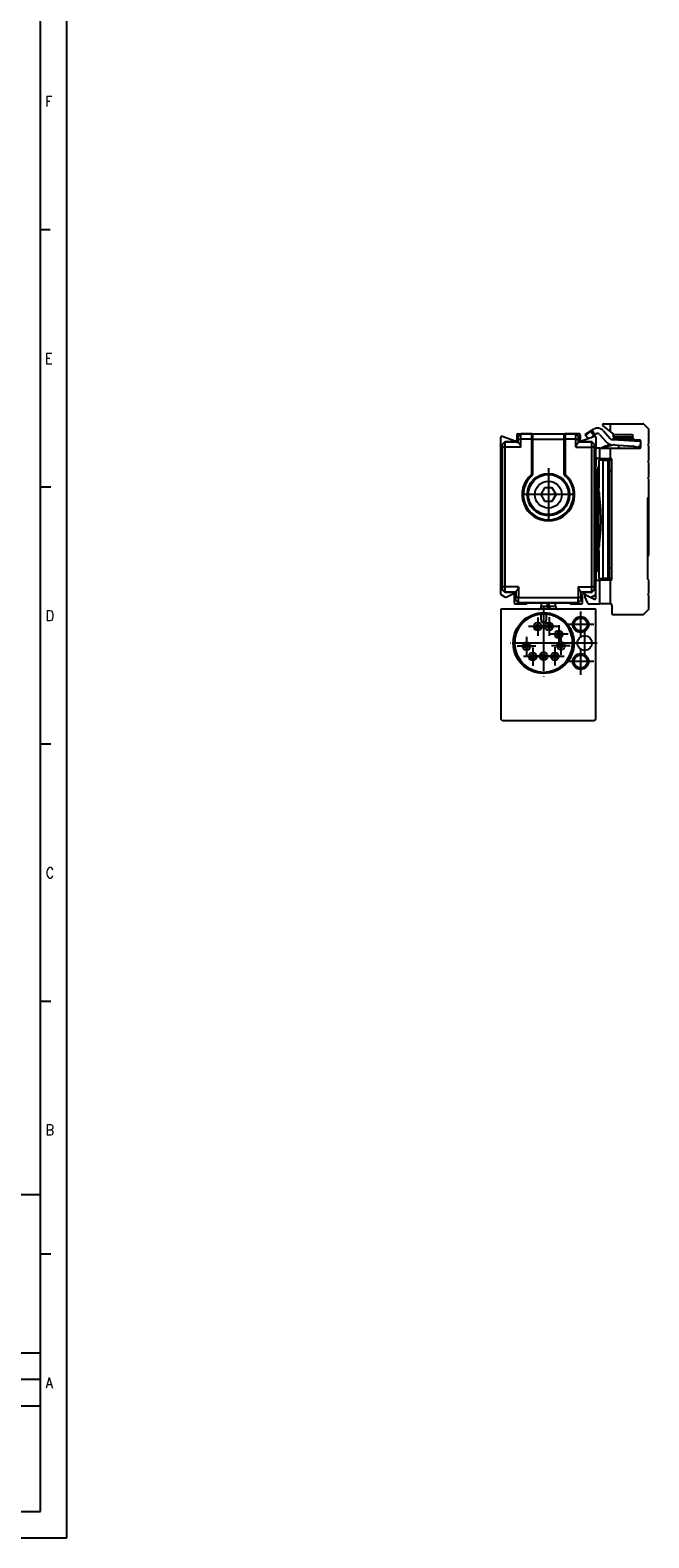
# Model space of a CAD drawing. Header units: millimetres. Extents: x -418 to 2050, y -784 to 1107.
# Tile 22 of 61: x 415 to 532, y -151 to 135. Entities that reach past the tile are written whole.
import ezdxf

# ---------------------------------------------------------------- set-up
doc = ezdxf.new("R2010")
doc.units = ezdxf.units.MM
doc.linetypes.add('DOT_CENTER', pattern=[14, 12, -1, 0, -1])
doc.layers.add('1', color=7, linetype='Continuous')
doc.styles.add('CONVERTER_12', font='txt.shx', dxfattribs={"width": 0.9})

# ---------------------------------------------------------------- blocks, each defined once
blk = doc.blocks.new('REGLA_SV2-1340__47', base_point=(504.1, 26.25))
at = {"color": 7, "linetype": 'Continuous'}
for p, q in [((504.1, 28.15), (504.1, 57.76)), ((506.83, 57.05), (504.37, 57.95)), ((507.1, 58.25), (507.1, 57.24)), ((507.3, 58.45), (507.85, 58.45)), ((507.35, 56.95), (507.35, 57.95)), ((507.85, 58.45), (509.92, 58.45)), ((509.92, 58.45), (516.28, 58.45)), ((510.1, 57.45), (510.1, 50.73)), ((516.1, 50.73), (516.1, 57.45)), ((516.28, 58.45), (518.35, 58.45)), ((518.9, 58.45), (518.35, 58.45)), ((518.85, 56.95), (518.85, 57.95)), ((519.1, 58.25), (519.1, 57.24)), ((521.83, 57.95), (519.37, 57.05)), ((522.1, 57.76), (522.1, 55.55)), ((504.35, 28.95), (504.35, 56.45)), ((504.85, 56.95), (507.35, 56.95)), ((507.35, 56.95), (507.39, 56.91)), ((518.85, 56.95), (518.81, 56.92)), ((521.35, 56.95), (518.85, 56.95)), ((521.85, 28.95), (521.85, 56.45)), ((522.1, 53.95), (522.1, 55.55)), ((522.1, 53.95), (522.1, 52.25)), ((522.1, 51.85), (522.1, 30.55)), ((512.38, 48.2), (511.66, 46.95)), ((511.66, 46.95), (512.38, 45.7)), ((513.82, 48.2), (512.38, 48.2)), ((512.38, 45.7), (513.82, 45.7)), ((514.54, 46.95), (513.82, 48.2)), ((513.82, 45.7), (514.54, 46.95)), ((522.1, 28.15), (522.1, 30.55)), ((504.2, 27.98), (504.92, 27.56)), ((504.85, 28.45), (506.9, 28.45)), ((505.1, 27.55), (506.36, 28.14)), ((506.64, 27.96), (506.64, 26.45)), ((506.84, 26.25), (508.87, 26.25)), ((506.9, 28.45), (506.94, 28.49)), ((506.9, 26.95), (506.9, 28.45)), ((509.07, 26.45), (507.4, 26.45)), ((511.75, 26.45), (509.07, 26.45)), ((514.45, 26.45), (511.75, 26.45)), ((517.13, 26.45), (514.45, 26.45)), ((518.8, 26.45), (517.13, 26.45)), ((517.33, 26.25), (519.36, 26.25)), ((519.3, 28.45), (519.26, 28.49)), ((521.35, 28.45), (519.3, 28.45)), ((519.3, 26.95), (519.3, 28.45)), ((519.56, 26.45), (519.56, 27.96)), ((519.84, 28.14), (520.25, 27.94)), ((520.25, 27.94), (521.1, 27.55)), ((521.28, 27.56), (522, 27.98))]:
    blk.add_line(p, q, dxfattribs=at)
at = {"color": 3, "linetype": 'Continuous'}
for p, q in [((507.89, 58.42), (507.39, 57.92)), ((507.39, 57.42), (507.9, 57.42)), ((509.89, 58.42), (507.89, 58.42)), ((509.88, 57.42), (507.9, 57.42)), ((509.88, 57.42), (509.88, 50.74)), ((509.89, 58.42), (509.92, 58.45)), ((510.08, 57.42), (510.08, 50.74)), ((510.09, 58.22), (510.11, 58.23)), ((510.1, 57.45), (516.1, 57.45)), ((516.09, 58.23), (516.11, 58.22)), ((516.12, 50.74), (516.12, 57.42)), ((516.28, 58.45), (516.31, 58.42)), ((518.31, 58.42), (516.31, 58.42)), ((516.32, 50.74), (516.32, 57.42)), ((518.3, 57.42), (516.32, 57.42)), ((518.3, 57.42), (518.81, 57.42)), ((518.81, 57.92), (518.31, 58.42)), ((504.89, 56.92), (504.39, 56.42)), ((504.9, 55.92), (504.39, 55.92)), ((507.39, 56.91), (504.89, 56.92)), ((507.9, 55.92), (504.9, 55.92)), ((518.3, 55.92), (521.3, 55.92)), ((518.81, 56.92), (521.31, 56.92)), ((521.81, 55.92), (521.3, 55.92)), ((521.81, 56.42), (521.31, 56.92)), ((510.03, 50.67), (509.97, 50.63)), ((510.01, 50.59), (510.06, 50.66)), ((510.03, 50.67), (510.02, 50.74)), ((510.06, 50.66), (510.08, 50.74)), ((516.12, 50.74), (516.14, 50.66)), ((516.14, 50.66), (516.19, 50.59)), ((516.17, 50.67), (516.18, 50.74)), ((516.17, 50.67), (516.23, 50.63)), ((504.9, 29.49), (504.39, 29.49)), ((504.89, 28.49), (504.39, 28.99)), ((507.45, 29.49), (504.9, 29.49)), ((518.75, 29.49), (521.3, 29.49)), ((521.81, 29.49), (521.3, 29.49)), ((521.31, 28.49), (521.81, 28.99)), ((506.94, 28.49), (504.89, 28.49)), ((507.45, 27.49), (506.94, 27.49)), ((506.94, 26.99), (507.44, 26.49)), ((507.44, 26.49), (518.76, 26.49)), ((507.45, 27.49), (518.75, 27.49)), ((519.26, 27.49), (518.75, 27.49)), ((518.76, 26.49), (519.26, 26.99)), ((519.26, 28.49), (521.31, 28.49))]:
    blk.add_line(p, q, dxfattribs=at)
at = {"color": 7, "linetype": 'Continuous'}
for radius in [4, 3.8, 2.55]:
    blk.add_circle((513.1, 46.95), radius, dxfattribs=at)
for centre, radius, start, end in [((504.3, 57.76), 0.2, 70, 180), ((506.9, 57.24), 0.2, 250, 360), ((507.3, 58.25), 0.2, 90, 180), ((509.9, 58.24), 0.202, 357.5161, 86.5244), ((516.3, 58.24), 0.202, 93.4756, 182.4839), ((518.9, 58.25), 0.2, 360, 90), ((519.3, 57.24), 0.2, 180, 290), ((521.9, 57.76), 0.2, 360, 110), ((506.9, 55.91), 0.998, 0.2188, 60.6459), ((519.3, 55.91), 0.998, 119.3541, 179.7812), ((522.1, 52.05), 0.2, 90, 270), ((513.1, 46.95), 4.77, 130.4063, 49.5937), ((513.1, 46.95), 4.75, 130.2754, 49.7246), ((509.9, 50.73), 0.2, 310.3092, 359.9662), ((516.3, 50.73), 0.203, 180.4324, 229.2922), ((506.45, 29.49), 0.998, 299.3541, 359.7812), ((519.75, 29.49), 0.998, 180.2188, 240.6459), ((504.3, 28.15), 0.2, 180, 240), ((505.02, 27.74), 0.2, 240, 295), ((506.44, 27.96), 0.2, 0, 115), ((506.84, 26.45), 0.2, 180, 270), ((508.87, 26.45), 0.2, 270, 360), ((517.33, 26.45), 0.2, 180, 270), ((519.36, 26.45), 0.2, 270, 0), ((519.76, 27.96), 0.2, 65, 180), ((521.18, 27.74), 0.2, 245, 300), ((521.9, 28.15), 0.2, 300, 360)]:
    blk.add_arc(centre, radius, start, end, dxfattribs=at)
at = {"color": 3, "linetype": 'Continuous'}
for centre, radius, start, end in [((509.89, 58.22), 0.2, 0.0175, 89.9825), ((516.31, 58.22), 0.2, 90.0175, 179.9825), ((513.1, 46.95), 4.97, 130.4063, 49.5937)]:
    blk.add_arc(centre, radius, start, end, dxfattribs=at)
at = {"color": 7, "linetype": 'Continuous'}
for points in [[(507.85, 58.45), (507.81, 58.41), (507.73, 58.33), (507.6, 58.2), (507.48, 58.08), (507.39, 57.99), (507.35, 57.95)], [(507.9, 55.92), (507.9, 56.04), (507.9, 56.29), (507.9, 56.67), (507.9, 57.04), (507.9, 57.29), (507.9, 57.42)], [(518.3, 55.92), (518.3, 56.04), (518.3, 56.29), (518.3, 56.67), (518.3, 57.04), (518.3, 57.29), (518.3, 57.42)], [(518.35, 58.45), (518.39, 58.41), (518.47, 58.33), (518.6, 58.2), (518.72, 58.08), (518.81, 57.99), (518.85, 57.95)], [(504.85, 56.95), (504.81, 56.91), (504.73, 56.83), (504.6, 56.7), (504.48, 56.58), (504.39, 56.49), (504.35, 56.45)], [(504.9, 29.49), (504.9, 31.69), (504.9, 36.1), (504.9, 42.7), (504.9, 49.31), (504.9, 53.71), (504.9, 55.92)], [(521.3, 29.49), (521.3, 31.69), (521.3, 36.1), (521.3, 42.7), (521.3, 49.31), (521.3, 53.71), (521.3, 55.92)], [(521.85, 56.45), (521.81, 56.49), (521.72, 56.58), (521.6, 56.7), (521.47, 56.83), (521.39, 56.91), (521.35, 56.95)], [(504.35, 28.95), (504.39, 28.91), (504.48, 28.83), (504.6, 28.7), (504.73, 28.58), (504.81, 28.49), (504.85, 28.45)], [(507.45, 29.49), (507.45, 29.32), (507.45, 28.99), (507.45, 28.49), (507.45, 27.99), (507.45, 27.65), (507.45, 27.49)], [(518.75, 29.49), (518.75, 29.32), (518.75, 28.99), (518.75, 28.49), (518.75, 27.99), (518.75, 27.65), (518.75, 27.49)], [(521.35, 28.45), (521.39, 28.49), (521.47, 28.58), (521.6, 28.7), (521.72, 28.83), (521.81, 28.91), (521.85, 28.95)], [(506.9, 26.95), (506.94, 26.91), (507.02, 26.83), (507.15, 26.7), (507.27, 26.58), (507.36, 26.49), (507.4, 26.45)], [(519.3, 26.95), (519.26, 26.91), (519.18, 26.83), (519.05, 26.7), (518.93, 26.58), (518.84, 26.49), (518.8, 26.45)]]:
    blk.add_open_spline(points, degree=3, dxfattribs=at)
for points, knots in [([(507.35, 57.95), (507.35, 57.95), (507.36, 57.94), (507.37, 57.93), (507.38, 57.93), (507.38, 57.92), (507.39, 57.92)], [0, 0, 0, 0, 0.00925697, 0.02468526, 0.04034847, 0.04973271, 0.04973271, 0.04973271, 0.04973271]), ([(507.39, 57.42), (507.39, 57.48), (507.39, 57.6), (507.39, 57.74), (507.39, 57.84), (507.39, 57.9), (507.39, 57.92)], [0, 0, 0, 0, 0.1875059, 0.3486005, 0.4340972, 0.4999579, 0.4999579, 0.4999579, 0.4999579]), ([(507.39, 56.91), (507.39, 57), (507.39, 57.17), (507.39, 57.33), (507.39, 57.42)], [0, 0, 0, 0, 0.2527124, 0.5031605, 0.5031605, 0.5031605, 0.5031605]), ([(507.85, 58.45), (507.85, 58.45), (507.86, 58.44), (507.87, 58.43), (507.88, 58.43), (507.88, 58.42), (507.89, 58.42)], [0, 0, 0, 0, 0.00925697, 0.02468526, 0.04037778, 0.04979131, 0.04979131, 0.04979131, 0.04979131]), ([(507.9, 57.42), (507.9, 57.46), (507.9, 57.56), (507.9, 57.73), (507.9, 57.91), (507.9, 58.11), (507.89, 58.26), (507.89, 58.35), (507.89, 58.4), (507.89, 58.41), (507.89, 58.42)], [0, 0, 0, 0, 0.140114, 0.277951, 0.507517, 0.705284, 0.858762, 0.958853, 0.989249, 1.000271, 1.000271, 1.000271, 1.000271]), ([(510.11, 58.23), (510.1, 58.12), (510.1, 57.86), (510.1, 57.59), (510.1, 57.45)], [0, 0, 0, 0, 0.3500706, 0.7895078, 0.7895078, 0.7895078, 0.7895078]), ([(516.1, 57.45), (516.1, 57.59), (516.1, 57.86), (516.1, 58.12), (516.09, 58.23)], [0, 0, 0, 0, 0.4394373, 0.7895078, 0.7895078, 0.7895078, 0.7895078]), ([(518.3, 57.42), (518.3, 57.46), (518.3, 57.56), (518.3, 57.73), (518.3, 57.91), (518.3, 58.11), (518.31, 58.26), (518.31, 58.35), (518.31, 58.4), (518.31, 58.41), (518.31, 58.42)], [0, 0, 0, 0, 0.140114, 0.277951, 0.507517, 0.705284, 0.858762, 0.958853, 0.989249, 1.000271, 1.000271, 1.000271, 1.000271]), ([(518.35, 58.45), (518.35, 58.45), (518.34, 58.44), (518.33, 58.43), (518.32, 58.43), (518.32, 58.42), (518.31, 58.42)], [0, 0, 0, 0, 0.00925697, 0.02468526, 0.04037778, 0.04979131, 0.04979131, 0.04979131, 0.04979131]), ([(518.85, 57.95), (518.85, 57.95), (518.84, 57.94), (518.83, 57.93), (518.82, 57.93), (518.82, 57.92), (518.81, 57.92)], [0, 0, 0, 0, 0.00925697, 0.02468526, 0.04034847, 0.04973271, 0.04973271, 0.04973271, 0.04973271]), ([(518.81, 57.42), (518.81, 57.48), (518.81, 57.6), (518.81, 57.74), (518.81, 57.84), (518.81, 57.9), (518.81, 57.92)], [0, 0, 0, 0, 0.1875059, 0.3486005, 0.4340972, 0.4999579, 0.4999579, 0.4999579, 0.4999579]), ([(518.81, 56.92), (518.81, 57), (518.81, 57.17), (518.81, 57.33), (518.81, 57.42)], [0, 0, 0, 0, 0.2501851, 0.5002643, 0.5002643, 0.5002643, 0.5002643]), ([(504.35, 56.45), (504.35, 56.45), (504.36, 56.44), (504.37, 56.43), (504.38, 56.43), (504.38, 56.42), (504.39, 56.42)], [0, 0, 0, 0, 0.00925697, 0.02468526, 0.04034847, 0.04973271, 0.04973271, 0.04973271, 0.04973271]), ([(504.39, 55.92), (504.39, 55.98), (504.39, 56.1), (504.39, 56.24), (504.39, 56.34), (504.39, 56.4), (504.39, 56.42)], [0, 0, 0, 0, 0.1875292, 0.3485991, 0.4340958, 0.4999565, 0.4999565, 0.4999565, 0.4999565]), ([(504.39, 29.49), (504.39, 31.69), (504.39, 36.1), (504.39, 42.7), (504.39, 49.31), (504.39, 53.71), (504.39, 55.92)], [0, 0, 0, 0, 6.607471, 13.21494, 19.822409, 26.42988, 26.42988, 26.42988, 26.42988]), ([(504.85, 56.95), (504.85, 56.95), (504.86, 56.94), (504.87, 56.93), (504.88, 56.93), (504.88, 56.92), (504.89, 56.92)], [0, 0, 0, 0, 0.00925697, 0.02468526, 0.04037778, 0.04979131, 0.04979131, 0.04979131, 0.04979131]), ([(504.9, 55.92), (504.9, 55.96), (504.9, 56.06), (504.9, 56.23), (504.9, 56.41), (504.9, 56.61), (504.89, 56.76), (504.89, 56.85), (504.89, 56.9), (504.89, 56.91), (504.89, 56.92)], [0, 0, 0, 0, 0.140114, 0.277951, 0.507517, 0.705284, 0.858762, 0.958853, 0.989249, 1.000271, 1.000271, 1.000271, 1.000271]), ([(507.39, 56.78), (507.39, 56.81), (507.39, 56.85), (507.39, 56.9), (507.39, 56.91)], [0, 0, 0, 0, 0.075192, 0.1310231, 0.1310231, 0.1310231, 0.1310231]), ([(518.81, 56.78), (518.81, 56.81), (518.81, 56.85), (518.81, 56.9), (518.81, 56.92)], [0, 0, 0, 0, 0.0669414, 0.1342792, 0.1342792, 0.1342792, 0.1342792]), ([(521.3, 55.92), (521.3, 55.96), (521.3, 56.06), (521.3, 56.23), (521.3, 56.41), (521.3, 56.61), (521.31, 56.76), (521.31, 56.85), (521.31, 56.9), (521.31, 56.91), (521.31, 56.92)], [0, 0, 0, 0, 0.140114, 0.277951, 0.507517, 0.705284, 0.858762, 0.958853, 0.989249, 1.000271, 1.000271, 1.000271, 1.000271]), ([(521.31, 56.92), (521.32, 56.92), (521.32, 56.93), (521.33, 56.93), (521.34, 56.94), (521.35, 56.95), (521.35, 56.95)], [0, 0, 0, 0, 0.00941354, 0.02510606, 0.04053434, 0.04979131, 0.04979131, 0.04979131, 0.04979131]), ([(521.81, 56.42), (521.82, 56.42), (521.82, 56.43), (521.83, 56.43), (521.84, 56.44), (521.85, 56.45), (521.85, 56.45)], [0, 0, 0, 0, 0.00938424, 0.02504745, 0.04047574, 0.04973271, 0.04973271, 0.04973271, 0.04973271]), ([(521.81, 55.92), (521.81, 55.98), (521.81, 56.1), (521.81, 56.24), (521.81, 56.34), (521.81, 56.4), (521.81, 56.42)], [0, 0, 0, 0, 0.1875292, 0.3485991, 0.4340958, 0.4999565, 0.4999565, 0.4999565, 0.4999565]), ([(521.81, 29.49), (521.81, 31.69), (521.81, 36.1), (521.81, 42.7), (521.81, 49.31), (521.81, 53.71), (521.81, 55.92)], [0, 0, 0, 0, 6.607471, 13.21494, 19.822409, 26.42988, 26.42988, 26.42988, 26.42988]), ([(504.35, 28.95), (504.35, 28.95), (504.36, 28.96), (504.37, 28.97), (504.38, 28.98), (504.38, 28.99), (504.39, 28.99)], [0, 0, 0, 0, 0.00925697, 0.02468526, 0.04034847, 0.0497327, 0.0497327, 0.0497327, 0.0497327]), ([(504.39, 28.99), (504.39, 29.01), (504.39, 29.06), (504.39, 29.16), (504.39, 29.31), (504.39, 29.43), (504.39, 29.49)], [0, 0, 0, 0, 0.0658608, 0.1513568, 0.3124262, 0.4999565, 0.4999565, 0.4999565, 0.4999565]), ([(504.89, 28.49), (504.89, 28.49), (504.89, 28.5), (504.89, 28.55), (504.89, 28.65), (504.9, 28.8), (504.9, 28.99), (504.9, 29.18), (504.9, 29.35), (504.9, 29.44), (504.9, 29.49)], [0, 0, 0, 0, 0.011021, 0.041418, 0.141509, 0.294986, 0.492754, 0.722319, 0.860157, 1.000271, 1.000271, 1.000271, 1.000271]), ([(506.94, 28.49), (506.94, 28.51), (506.94, 28.55), (506.94, 28.6), (506.94, 28.62)], [0, 0, 0, 0, 0.0582369, 0.1342107, 0.1342107, 0.1342107, 0.1342107]), ([(519.26, 28.49), (519.26, 28.49), (519.26, 28.5), (519.26, 28.53), (519.26, 28.57), (519.26, 28.6), (519.26, 28.62)], [0, 0, 0, 0, 0.0045613, 0.0364905, 0.0779911, 0.134215, 0.134215, 0.134215, 0.134215]), ([(521.31, 28.49), (521.31, 28.49), (521.31, 28.5), (521.31, 28.55), (521.31, 28.65), (521.3, 28.8), (521.3, 28.99), (521.3, 29.18), (521.3, 29.35), (521.3, 29.44), (521.3, 29.49)], [0, 0, 0, 0, 0.011021, 0.041418, 0.141509, 0.294986, 0.492754, 0.722319, 0.860157, 1.000271, 1.000271, 1.000271, 1.000271]), ([(521.81, 28.99), (521.81, 29.01), (521.81, 29.06), (521.81, 29.16), (521.81, 29.31), (521.81, 29.43), (521.81, 29.49)], [0, 0, 0, 0, 0.0658608, 0.1513568, 0.3124262, 0.4999565, 0.4999565, 0.4999565, 0.4999565]), ([(521.81, 28.99), (521.82, 28.99), (521.82, 28.98), (521.83, 28.97), (521.84, 28.96), (521.85, 28.95), (521.85, 28.95)], [0, 0, 0, 0, 0.00938423, 0.02504745, 0.04047573, 0.0497327, 0.0497327, 0.0497327, 0.0497327]), ([(504.85, 28.45), (504.85, 28.45), (504.86, 28.46), (504.87, 28.47), (504.88, 28.48), (504.88, 28.49), (504.89, 28.49)], [0, 0, 0, 0, 0.00925697, 0.02468526, 0.04037778, 0.04979131, 0.04979131, 0.04979131, 0.04979131]), ([(506.9, 26.95), (506.9, 26.95), (506.91, 26.96), (506.92, 26.97), (506.93, 26.98), (506.93, 26.99), (506.94, 26.99)], [0, 0, 0, 0, 0.00925697, 0.02468526, 0.04034851, 0.04973277, 0.04973277, 0.04973277, 0.04973277]), ([(506.94, 28.49), (506.94, 28.32), (506.94, 27.99), (506.94, 27.65), (506.94, 27.49)], [0, 0, 0, 0, 0.500143, 1.000159, 1.000159, 1.000159, 1.000159]), ([(506.94, 26.99), (506.94, 27.01), (506.94, 27.06), (506.94, 27.16), (506.94, 27.31), (506.94, 27.43), (506.94, 27.49)], [0, 0, 0, 0, 0.0658582, 0.1513568, 0.312444, 0.4999575, 0.4999575, 0.4999575, 0.4999575]), ([(507.4, 26.45), (507.4, 26.45), (507.41, 26.46), (507.42, 26.47), (507.43, 26.48), (507.43, 26.49), (507.44, 26.49)], [0, 0, 0, 0, 0.00925697, 0.02468526, 0.04037778, 0.04979131, 0.04979131, 0.04979131, 0.04979131]), ([(507.44, 26.49), (507.44, 26.49), (507.44, 26.5), (507.44, 26.55), (507.44, 26.65), (507.45, 26.8), (507.45, 26.99), (507.45, 27.18), (507.45, 27.35), (507.45, 27.44), (507.45, 27.49)], [0, 0, 0, 0, 0.011021, 0.041418, 0.141509, 0.294986, 0.492754, 0.722319, 0.860157, 1.000271, 1.000271, 1.000271, 1.000271]), ([(518.76, 26.49), (518.76, 26.49), (518.76, 26.5), (518.76, 26.55), (518.76, 26.65), (518.75, 26.8), (518.75, 26.99), (518.75, 27.18), (518.75, 27.35), (518.75, 27.44), (518.75, 27.49)], [0, 0, 0, 0, 0.011021, 0.041418, 0.141509, 0.294986, 0.492754, 0.722319, 0.860157, 1.000271, 1.000271, 1.000271, 1.000271]), ([(518.8, 26.45), (518.8, 26.45), (518.79, 26.46), (518.78, 26.47), (518.77, 26.48), (518.77, 26.49), (518.76, 26.49)], [0, 0, 0, 0, 0.00925697, 0.02468526, 0.04037778, 0.04979131, 0.04979131, 0.04979131, 0.04979131]), ([(519.26, 28.49), (519.26, 28.32), (519.26, 27.99), (519.26, 27.65), (519.26, 27.49)], [0, 0, 0, 0, 0.500188, 1.000209, 1.000209, 1.000209, 1.000209]), ([(519.26, 26.99), (519.26, 27.01), (519.26, 27.06), (519.26, 27.16), (519.26, 27.31), (519.26, 27.43), (519.26, 27.49)], [0, 0, 0, 0, 0.0658582, 0.1513568, 0.3124441, 0.4999575, 0.4999575, 0.4999575, 0.4999575]), ([(519.3, 26.95), (519.3, 26.95), (519.29, 26.96), (519.28, 26.97), (519.27, 26.98), (519.27, 26.99), (519.26, 26.99)], [0, 0, 0, 0, 0.00925697, 0.02468526, 0.04034851, 0.04973277, 0.04973277, 0.04973277, 0.04973277]), ([(521.31, 28.49), (521.32, 28.49), (521.32, 28.48), (521.33, 28.47), (521.34, 28.46), (521.35, 28.45), (521.35, 28.45)], [0, 0, 0, 0, 0.00941354, 0.02510606, 0.04053434, 0.04979131, 0.04979131, 0.04979131, 0.04979131])]:
    blk.add_open_spline(points, degree=3, knots=knots, dxfattribs=at)
at = {"color": 3, "linetype": 'Continuous'}
for points, knots in [([(509.89, 58.42), (509.89, 58.42), (509.89, 58.41), (509.89, 58.38), (509.88, 58.33), (509.88, 58.26), (509.88, 58.19), (509.88, 58.1), (509.88, 58), (509.88, 57.89), (509.88, 57.76), (509.88, 57.61), (509.88, 57.48), (509.88, 57.42)], [0, 0, 0, 0, 0.00545, 0.028932, 0.081261, 0.154712, 0.231629, 0.29891, 0.420621, 0.532348, 0.621963, 0.80742, 1.000122, 1.000122, 1.000122, 1.000122]), ([(509.88, 57.42), (509.89, 57.42), (509.91, 57.42), (509.95, 57.42), (509.98, 57.42), (510.01, 57.42), (510.04, 57.42), (510.06, 57.42), (510.07, 57.42), (510.07, 57.42), (510.08, 57.42)], [0, 0, 0, 0, 0.0360536, 0.0729059, 0.1084002, 0.1401819, 0.1661518, 0.1849376, 0.1924688, 0.2, 0.2, 0.2, 0.2]), ([(510.09, 58.22), (510.09, 58.18), (510.08, 58.1), (510.08, 57.99), (510.08, 57.86), (510.08, 57.72), (510.08, 57.57), (510.08, 57.47), (510.08, 57.42)], [0, 0, 0, 0, 0.1050436, 0.2391449, 0.336964, 0.4975934, 0.6459535, 0.8001213, 0.8001213, 0.8001213, 0.8001213]), ([(516.12, 57.42), (516.12, 57.48), (516.12, 57.58), (516.12, 57.73), (516.12, 57.85), (516.12, 57.98), (516.12, 58.1), (516.11, 58.18), (516.11, 58.22)], [0, 0, 0, 0, 0.1809894, 0.3025279, 0.4400827, 0.5609764, 0.6950777, 0.8001213, 0.8001213, 0.8001213, 0.8001213]), ([(516.32, 57.42), (516.31, 57.42), (516.29, 57.42), (516.25, 57.42), (516.22, 57.42), (516.19, 57.42), (516.16, 57.42), (516.14, 57.42), (516.13, 57.42), (516.13, 57.42), (516.12, 57.42)], [0, 0, 0, 0, 0.0360536, 0.0729059, 0.1084002, 0.1401819, 0.1661518, 0.1849376, 0.1981172, 0.2, 0.2, 0.2, 0.2]), ([(516.32, 57.42), (516.32, 57.47), (516.32, 57.57), (516.32, 57.69), (516.32, 57.79), (516.32, 57.89), (516.32, 58), (516.32, 58.11), (516.31, 58.2), (516.32, 58.27), (516.32, 58.33), (516.31, 58.38), (516.31, 58.41), (516.31, 58.42), (516.31, 58.42)], [0, 0, 0, 0, 0.158339, 0.285895, 0.378159, 0.467773, 0.5795, 0.701212, 0.790254, 0.861761, 0.918959, 0.971288, 0.99477, 1.00022, 1.00022, 1.00022, 1.00022]), ([(510.02, 50.74), (510.01, 50.74), (509.98, 50.74), (509.95, 50.74), (509.91, 50.74), (509.89, 50.74), (509.88, 50.74)], [0, 0, 0, 0, 0.030318, 0.0644522, 0.1015385, 0.1401818, 0.1401818, 0.1401818, 0.1401818]), ([(509.88, 50.74), (509.89, 50.73), (509.91, 50.72), (509.92, 50.68), (509.95, 50.66), (509.96, 50.64), (509.97, 50.63)], [0, 0, 0, 0, 0.0382136, 0.0761932, 0.1103689, 0.1406454, 0.1406454, 0.1406454, 0.1406454]), ([(509.97, 50.63), (509.97, 50.63), (509.98, 50.62), (509.99, 50.6), (510, 50.6), (510, 50.59), (510.01, 50.59)], [0, 0, 0, 0, 0.02345459, 0.03320622, 0.05649166, 0.05981815, 0.05981815, 0.05981815, 0.05981815]), ([(510.01, 50.59), (510.01, 50.59), (510.01, 50.59), (510.02, 50.58), (510.02, 50.58), (510.03, 50.58), (510.03, 50.58)], [0, 0, 0, 0, 0.00556961, 0.01113922, 0.018958, 0.02677679, 0.02677679, 0.02677679, 0.02677679]), ([(510.08, 50.74), (510.07, 50.74), (510.07, 50.74), (510.06, 50.74), (510.04, 50.74), (510.02, 50.74), (510.02, 50.74)], [0, 0, 0, 0, 0.0020264, 0.0162112, 0.03502112, 0.05978769, 0.05978769, 0.05978769, 0.05978769]), ([(510.03, 50.67), (510.03, 50.67), (510.04, 50.66), (510.05, 50.66), (510.06, 50.66)], [0, 0, 0, 0, 0.01017344, 0.03230279, 0.03230279, 0.03230279, 0.03230279]), ([(510.08, 50.74), (510.08, 50.74), (510.08, 50.74), (510.09, 50.74), (510.09, 50.73), (510.1, 50.73), (510.1, 50.73)], [0, 0, 0, 0, 0.0056227, 0.01124541, 0.01911932, 0.02699324, 0.02699324, 0.02699324, 0.02699324]), ([(516.1, 50.73), (516.1, 50.73), (516.11, 50.73), (516.11, 50.73), (516.12, 50.74), (516.12, 50.74), (516.12, 50.74)], [0, 0, 0, 0, 0.00562448, 0.01124896, 0.0210896, 0.0224954, 0.0224954, 0.0224954, 0.0224954]), ([(516.18, 50.74), (516.18, 50.74), (516.16, 50.74), (516.14, 50.74), (516.13, 50.74), (516.12, 50.74), (516.12, 50.74)], [0, 0, 0, 0, 0.02475844, 0.04357649, 0.05762931, 0.06397292, 0.06397292, 0.06397292, 0.06397292]), ([(516.17, 50.67), (516.17, 50.67), (516.16, 50.66), (516.15, 50.66), (516.14, 50.66)], [0, 0, 0, 0, 0.01017344, 0.03230279, 0.03230279, 0.03230279, 0.03230279]), ([(516.17, 50.58), (516.17, 50.58), (516.18, 50.58), (516.18, 50.58), (516.19, 50.58), (516.19, 50.59), (516.19, 50.59)], [0, 0, 0, 0, 0.00558507, 0.01117013, 0.01897346, 0.02677679, 0.02677679, 0.02677679, 0.02677679]), ([(516.32, 50.74), (516.31, 50.74), (516.29, 50.74), (516.25, 50.74), (516.22, 50.74), (516.19, 50.74), (516.18, 50.74)], [0, 0, 0, 0, 0.0386897, 0.0757296, 0.1098927, 0.1401818, 0.1401818, 0.1401818, 0.1401818]), ([(516.19, 50.59), (516.2, 50.59), (516.2, 50.59), (516.21, 50.6), (516.22, 50.62), (516.23, 50.63), (516.23, 50.63)], [0, 0, 0, 0, 0.00203021, 0.01624166, 0.03114148, 0.05981815, 0.05981815, 0.05981815, 0.05981815]), ([(516.23, 50.63), (516.24, 50.64), (516.25, 50.66), (516.28, 50.68), (516.3, 50.71), (516.32, 50.73), (516.32, 50.74)], [0, 0, 0, 0, 0.030174, 0.0644522, 0.1015441, 0.1401818, 0.1401818, 0.1401818, 0.1401818])]:
    blk.add_open_spline(points, degree=3, knots=knots, dxfattribs=at)
at = {"layer": '1', "color": 2, "linetype": 'DOT_CENTER'}
for p, q in [((513.1, 51.95), (513.1, 41.95)), ((518.1, 46.95), (508.1, 46.95))]:
    blk.add_line(p, q, dxfattribs=at)
blk = doc.blocks.new('SOPORTE_SV2__48', base_point=(519.96, 24.25))
at = {"color": 7, "linetype": 'Continuous'}
for p, q in [((523.42, 59.99), (524.85, 58.8)), ((523.55, 60.35), (524.85, 60.35)), ((524.85, 60.35), (531.02, 60.35)), ((524.85, 58.8), (524.85, 60.35)), ((531.16, 60.29), (532.04, 59.41)), ((520.04, 58.31), (520.11, 58.4)), ((520.04, 58.31), (520.17, 58.13)), ((520.11, 58.4), (521.32, 59.13)), ((520.17, 58.13), (521.06, 58.92)), ((520.17, 58.13), (520.49, 57.78)), ((520.49, 57.78), (520.68, 57.57)), ((520.49, 57.78), (520.63, 57.54)), ((520.63, 57.54), (520.68, 57.57)), ((520.68, 57.57), (520.7, 57.54)), ((521.06, 58.92), (521.45, 58.49)), ((521.17, 57.71), (521.72, 58.19)), ((521.32, 59.13), (521.61, 59.3)), ((521.32, 59.13), (521.63, 58.62)), ((521.45, 58.49), (521.72, 58.19)), ((521.63, 58.62), (521.84, 58.28)), ((521.72, 58.19), (521.84, 58.28)), ((521.84, 58.28), (522.13, 58.45)), ((522.76, 58.35), (524.02, 56.91)), ((523.51, 59.01), (524.78, 57.57)), ((524.85, 58.8), (525.45, 58.29)), ((525.12, 57.4), (526.37, 57.31)), ((525.35, 58.38), (525.35, 57.8)), ((526.22, 57.8), (525.35, 57.8)), ((525.35, 57.65), (525.35, 57.45)), ((525.35, 57.65), (526.37, 57.65)), ((525.35, 57.45), (526.37, 57.45)), ((528.9, 58.25), (525.58, 58.25)), ((529.1, 57.8), (526.22, 57.8)), ((529.11, 57.65), (526.37, 57.65)), ((529.2, 57.45), (526.37, 57.45)), ((526.37, 57.45), (526.37, 57.31)), ((526.37, 57.31), (530.32, 57.05)), ((529.1, 57.75), (529.1, 58.05)), ((530.32, 57.25), (529.6, 57.25)), ((530.32, 57.25), (530.32, 57.05)), ((530.4, 57.25), (530.32, 57.25)), ((532.1, 56.55), (532.1, 59.26)), ((522.1, 53.95), (522.1, 55.55)), ((522.85, 55.75), (522.3, 55.75)), ((522.85, 53.75), (522.85, 55.75)), ((522.85, 55.75), (523.11, 55.75)), ((523.75, 56.03), (523.1, 55.76)), ((523.1, 55.76), (523.11, 55.75)), ((523.11, 55.75), (523.59, 55.75)), ((523.59, 55.75), (523.83, 55.85)), ((523.59, 55.75), (524.85, 55.75)), ((523.75, 56.03), (523.8, 55.92)), ((524.03, 56.14), (524.1, 55.95)), ((524.85, 53.75), (524.85, 55.75)), ((524.85, 55.75), (530.4, 55.75)), ((525.65, 56.36), (526.37, 56.31)), ((526.37, 56.31), (529.19, 56.12)), ((526.37, 56.31), (526.37, 55.75)), ((529.3, 56.09), (530.32, 55.77)), ((530.05, 56.07), (530.08, 56.06)), ((530.08, 56.06), (530.32, 56.05)), ((530.08, 56.06), (530.32, 55.98)), ((530.32, 57.05), (530.6, 57.03)), ((530.32, 56.05), (530.53, 56.04)), ((530.32, 56.05), (530.32, 55.98)), ((530.32, 55.98), (530.46, 55.94)), ((530.32, 55.77), (530.4, 55.75)), ((530.32, 55.77), (530.32, 55.75)), ((530.46, 55.94), (530.4, 55.75)), ((530.53, 56.04), (530.6, 57.03)), ((530.6, 57.03), (530.6, 57.05)), ((530.6, 55.95), (530.6, 57.03)), ((531.9, 56.35), (532.1, 56.55)), ((532.1, 56.15), (531.9, 56.35)), ((532.1, 53.4), (532.1, 56.15)), ((522.85, 53.75), (522.3, 53.75)), ((522.4, 52), (522.63, 52.22)), ((522.4, 52), (522.4, 32.5)), ((522.63, 53.45), (522.63, 48.21)), ((523.47, 53.45), (522.63, 53.45)), ((522.85, 53.75), (524.85, 53.75)), ((523.47, 53.45), (524.14, 53.45)), ((524.14, 53.45), (524.74, 53.45)), ((524.63, 51.45), (524.63, 53.05)), ((524.63, 33.05), (524.63, 51.45)), ((524.82, 53.44), (524.74, 53.45)), ((524.96, 53.41), (524.82, 53.44)), ((524.9, 53.75), (524.85, 53.75)), ((525.1, 53.25), (525.1, 53.55)), ((525.1, 51.45), (525.1, 53.25)), ((525.1, 33.05), (525.1, 51.45)), ((531.9, 53.2), (532.1, 53.4)), ((532.1, 53), (531.9, 53.2)), ((532.1, 50.25), (532.1, 53)), ((531.9, 50.05), (532.1, 50.25)), ((532.1, 49.85), (531.9, 50.05)), ((532.1, 46.55), (532.1, 49.85)), ((522.65, 47.51), (522.63, 48.21)), ((522.65, 36.98), (522.65, 47.51)), ((531.9, 46.35), (532.1, 46.55)), ((531.9, 30.95), (531.9, 46.35)), ((532.1, 42.25), (532.1, 46.55)), ((532.1, 35.55), (532.1, 42.25)), ((522.63, 36.29), (522.65, 36.98)), ((522.63, 36.29), (522.63, 31.05)), ((522.4, 32.5), (522.63, 32.27)), ((524.63, 31.45), (524.63, 33.05)), ((525.1, 31.25), (525.1, 33.05)), ((522.1, 28.15), (522.1, 30.55)), ((522.3, 30.75), (522.85, 30.75)), ((522.63, 31.05), (523.47, 31.05)), ((522.85, 26.25), (522.85, 30.75)), ((524.85, 30.75), (522.85, 30.75)), ((524.14, 31.05), (523.47, 31.05)), ((524.74, 31.05), (524.14, 31.05)), ((524.82, 31.05), (524.74, 31.05)), ((524.96, 31.09), (524.82, 31.05)), ((524.85, 26.25), (524.85, 30.75)), ((524.85, 30.75), (524.9, 30.75)), ((525.1, 30.95), (525.1, 31.25)), ((532.1, 30.75), (531.9, 30.95)), ((532.1, 28.25), (532.1, 30.75)), ((520.56, 26.37), (519.98, 27.68)), ((520.25, 27.94), (521.81, 27.18)), ((520.75, 26.25), (522.85, 26.25)), ((522.1, 27.36), (522.1, 28.15)), ((524.85, 26.25), (522.85, 26.25)), ((524.85, 26.25), (524.9, 26.25)), ((525.1, 26.05), (525.1, 24.45)), ((531.9, 28.05), (532.1, 28.25)), ((532.1, 27.85), (531.9, 28.05)), ((532.1, 25.33), (532.1, 27.85)), ((525.3, 24.25), (531.02, 24.25)), ((531.16, 24.31), (532.04, 25.19))]:
    blk.add_line(p, q, dxfattribs=at)
at = {"color": 3, "linetype": 'Continuous'}
for p, q in [((521.06, 58.92), (520.04, 58.31)), ((523.8, 55.92), (523.83, 55.85)), ((523.47, 34.39), (523.47, 53.45)), ((524.4, 31.09), (524.4, 53.41)), ((525.1, 51.45), (524.63, 51.45)), ((523.47, 31.05), (523.47, 34.39)), ((525.1, 33.05), (524.63, 33.05))]:
    blk.add_line(p, q, dxfattribs=at)
at = {"color": 7, "linetype": 'Continuous'}
for centre, radius, start, end in [((523.55, 60.15), 0.2, 90, 230), ((531.02, 60.15), 0.2, 45, 90), ((522.03, 57.96), 1.37, 121.239, 135.2585), ((522.39, 58.02), 1.5, 41.2, 121.2), ((522.39, 58.02), 0.5, 41.2, 121.2), ((525.15, 57.9), 0.5, 221.2, 266.2), ((525.58, 58.45), 0.2, 230, 270), ((526.22, 57.65), 0.15, 0, 90), ((528.9, 58.05), 0.2, 0, 90), ((529.6, 57.75), 0.5, 180, 191.537), ((529.6, 57.75), 0.5, 191.537, 216.8699), ((529.6, 57.75), 0.5, 216.8699, 270), ((530.4, 57.05), 0.2, 0, 90), ((531.9, 59.26), 0.2, 0, 45), ((522.3, 55.55), 0.2, 90, 180), ((526.9, 48.46), 8.2, 110.4858, 112.6), ((526.9, 48.46), 8, 110.4858, 112.6), ((525.15, 57.9), 1.5, 221.2, 260.9046), ((526.9, 48.46), 8.2, 104.023, 110.4858), ((526.9, 48.46), 8, 99.0368, 110.4858), ((526.9, 48.46), 8, 72.6, 73.3632), ((530.4, 55.95), 0.2, 270, 0), ((522.3, 53.95), 0.2, 180, 270), ((524.14, 52.63), 0.814, 71.7702, 89.8629), ((524.9, 53.55), 0.2, 0, 90), ((524.84, 53.16), 0.272, 18.1675, 64.0105), ((531.61, 35.91), 0.613, 298.6588, 323.6818), ((522.3, 30.55), 0.2, 90, 180), ((524.14, 31.86), 0.814, 270.1371, 288.2298), ((524.9, 30.95), 0.2, 270, 0), ((524.84, 31.33), 0.272, 295.9895, 341.8325), ((520.16, 27.76), 0.2, 64, 204), ((520.75, 26.45), 0.2, 204, 270), ((521.9, 27.36), 0.2, 244, 0), ((524.9, 26.05), 0.2, 0, 90), ((525.3, 24.45), 0.2, 180, 270), ((531.02, 24.45), 0.2, 270, 315), ((531.9, 25.33), 0.2, 315, 360)]:
    blk.add_arc(centre, radius, start, end, dxfattribs=at)
for points, knots in [([(524.4, 53.41), (524.43, 53.39), (524.5, 53.36), (524.58, 53.28), (524.62, 53.17), (524.63, 53.09), (524.63, 53.05)], [0, 0, 0, 0, 0.1161331, 0.2225764, 0.3328381, 0.4612568, 0.4612568, 0.4612568, 0.4612568]), ([(522.65, 47.51), (522.68, 47.11), (522.74, 46.27), (522.88, 44.99), (522.98, 43.63), (523.02, 42.25), (522.98, 40.86), (522.88, 39.51), (522.74, 38.23), (522.68, 37.38), (522.65, 36.98)], [0, 0, 0, 0, 1.208211, 2.536279, 3.860959, 5.277763, 6.694567, 8.019247, 9.347316, 10.555526, 10.555526, 10.555526, 10.555526]), ([(524.63, 31.45), (524.63, 31.4), (524.62, 31.32), (524.58, 31.21), (524.5, 31.13), (524.43, 31.1), (524.4, 31.09)], [0, 0, 0, 0, 0.1284187, 0.2386804, 0.3451237, 0.4612568, 0.4612568, 0.4612568, 0.4612568])]:
    blk.add_open_spline(points, degree=3, knots=knots, dxfattribs=at)
blk = doc.blocks.new('CABEZA_RANURADA_REGLA_SV2__49', base_point=(504.1, 4.15))
at = {"color": 7, "linetype": 'Continuous'}
for p, q in [((511.75, 26.45), (511.75, 25.84)), ((511.75, 25.75), (511.75, 25.84)), ((514.45, 25.84), (514.45, 26.45)), ((514.45, 25.84), (514.45, 25.75)), ((504.1, 25.25), (504.1, 4.45)), ((511.25, 25.25), (504.1, 25.25)), ((512.47, 25.25), (511.25, 25.25)), ((511.7, 23.25), (511.7, 24.32)), ((513.73, 25.25), (512.47, 25.25)), ((512.7, 24.32), (512.7, 23.25)), ((514.95, 25.25), (513.73, 25.25)), ((522.1, 25.25), (514.95, 25.25)), ((522.1, 4.45), (522.1, 25.25)), ((504.4, 4.15), (504.1, 4.45)), ((521.8, 4.15), (504.4, 4.15)), ((522.1, 4.45), (521.8, 4.15))]:
    blk.add_line(p, q, dxfattribs=at)
at = {"color": 3, "linetype": 'Continuous'}
for p, q in [((511.75, 25.84), (512.95, 25.84)), ((512.95, 25.84), (512.95, 26.45)), ((513.25, 25.84), (513.25, 26.45)), ((513.25, 25.84), (514.45, 25.84))]:
    blk.add_line(p, q, dxfattribs=at)
at = {"color": 7, "linetype": 'Continuous'}
for centre, radius in [((512.2, 18.85), 5.75), ((512.2, 18.85), 5.57), ((512.2, 18.85), 5.55), ((519.2, 22.35), 1.5), ((519.2, 22.35), 1.25), ((511.08, 21.96), 0.75), ((511.08, 21.96), 0.375), ((511.08, 21.96), 0.235), ((513.23, 21.99), 0.75), ((513.23, 21.99), 0.375), ((513.23, 21.99), 0.235), ((515.06, 20.5), 0.75), ((515.06, 20.5), 0.375), ((515.06, 20.5), 0.235), ((519.95, 18.85), 1.38), ((508.96, 18.25), 0.75), ((508.96, 18.25), 0.375), ((508.96, 18.25), 0.235), ((515.46, 18.35), 0.75), ((515.46, 18.35), 0.375), ((515.46, 18.35), 0.235), ((510.13, 16.28), 0.75), ((510.13, 16.28), 0.375), ((510.13, 16.28), 0.235), ((512.2, 16.35), 0.75), ((512.2, 16.35), 0.375), ((512.2, 16.35), 0.235), ((514.32, 16.32), 0.75), ((514.32, 16.32), 0.375), ((514.32, 16.32), 0.235), ((519.2, 15.35), 1.5), ((519.2, 15.35), 1.25)]:
    blk.add_circle(centre, radius, dxfattribs=at)
for centre, radius, start, end in [((511.25, 25.75), 0.5, 270, 0), ((514.95, 25.75), 0.5, 180, 270), ((512.2, 18.85), 5.49, 95.2236, 84.7764), ((512.2, 18.85), 5.49, 84.7764, 95.2236), ((512.2, 23.25), 0.5, 180, 0)]:
    blk.add_arc(centre, radius, start, end, dxfattribs=at)
at = {"color": 3, "linetype": 'Continuous'}
for points, knots in [([(512.95, 25.84), (512.96, 25.77), (512.97, 25.62), (512.86, 25.42), (512.69, 25.28), (512.54, 25.26), (512.47, 25.25)], [0, 0, 0, 0, 0.2170791, 0.4334071, 0.6482291, 0.8618686, 0.8618686, 0.8618686, 0.8618686]), ([(513.25, 25.84), (513.23, 25.82), (513.19, 25.77), (513.1, 25.76), (513.01, 25.77), (512.97, 25.82), (512.95, 25.84)], [0, 0, 0, 0, 0.0783309, 0.1725323, 0.2667338, 0.3450647, 0.3450647, 0.3450647, 0.3450647]), ([(513.73, 25.25), (513.66, 25.26), (513.51, 25.28), (513.34, 25.42), (513.23, 25.62), (513.24, 25.77), (513.25, 25.84)], [0, 0, 0, 0, 0.2136395, 0.4284615, 0.6447895, 0.8618686, 0.8618686, 0.8618686, 0.8618686])]:
    blk.add_open_spline(points, degree=3, knots=knots, dxfattribs=at)
at = {"layer": '1', "color": 2, "linetype": 'DOT_CENTER'}
for p, q in [((511.08, 23.71), (511.08, 20.21)), ((512.2, 25.6), (512.2, 12.1)), ((513.23, 23.74), (513.23, 20.24)), ((519.2, 24.85), (519.2, 19.85)), ((508.96, 20), (508.96, 16.5)), ((512.83, 21.96), (509.33, 21.96)), ((514.98, 21.99), (511.48, 21.99)), ((516.81, 20.5), (513.31, 20.5)), ((515.06, 22.25), (515.06, 18.75)), ((515.46, 20.1), (515.46, 16.6)), ((521.7, 22.35), (516.7, 22.35)), ((519.95, 21.23), (519.95, 16.48)), ((518.95, 18.85), (505.45, 18.85)), ((510.71, 18.25), (507.21, 18.25)), ((510.13, 18.03), (510.13, 14.53)), ((512.2, 18.1), (512.2, 14.6)), ((517.21, 18.35), (513.71, 18.35)), ((514.32, 18.07), (514.32, 14.57)), ((522.32, 18.85), (517.57, 18.85)), ((519.2, 17.85), (519.2, 12.85)), ((511.88, 16.28), (508.38, 16.28)), ((513.95, 16.35), (510.45, 16.35)), ((516.07, 16.32), (512.57, 16.32)), ((521.7, 15.35), (516.7, 15.35))]:
    blk.add_line(p, q, dxfattribs=at)
blk = doc.blocks.new('REGLA_SV2-1340mm__50', base_point=(504.1, 4.15))
for name, p in [('SOPORTE_SV2__48', (519.96, 24.25)), ('REGLA_SV2-1340__47', (504.1, 26.25)), ('CABEZA_RANURADA_REGLA_SV2__49', (504.1, 4.15))]:
    blk.add_blockref(name, p)
blk = doc.blocks.new('Right2', base_point=(518.1, 32.25))
blk.add_blockref('REGLA_SV2-1340mm__50', (504.1, 4.15))
blk = doc.blocks.new('_A1', base_point=(416.98, -145.5))
at = {"layer": '1', "color": 2, "linetype": 'Continuous'}
for p, q in [((421.98, -150.5), (421.98, 443.5)), ((418.82, 97.03), (416.82, 97.03)), ((418.98, 48.37), (416.98, 48.37)), ((418.98, -0.3), (416.98, -0.3)), ((418.98, -48.97), (416.98, -48.97)), ((231.98, -85.5), (416.98, -85.5)), ((418.98, -96.83), (416.98, -96.83)), ((416.98, -120.5), (231.98, -120.5)), ((-418.02, -150.5), (421.98, -150.5))]:
    blk.add_line(p, q, dxfattribs=at)
at = {"layer": '1', "color": 7, "linetype": 'Continuous'}
for p, q in [((416.98, -145.5), (416.98, 438.5)), ((231.98, -115.5), (416.98, -115.5)), ((231.98, -125.5), (416.98, -125.5)), ((-398.02, -145.5), (416.98, -145.5))]:
    blk.add_line(p, q, dxfattribs=at)
at = {"layer": '1', "color": 2, "char_height": 2, "attachment_point": 4, "line_spacing_factor": 1.20048, "style": 'CONVERTER_12'}
for s, insert in [('F', (417.87, 121.37)), ('E', (417.82, 72.7)), ('D', (417.98, 24.03)), ('C', (417.98, -24.63)), ('B', (417.98, -73.3)), ('A', (417.98, -121.17))]:
    blk.add_mtext(s, dxfattribs=dict(at, insert=insert))

msp = doc.modelspace()

# ---------------------------------------------------------------- block references
for name, p in [('_A1', (416.98, -145.5)), ('Right2', (518.1, 32.25))]:
    msp.add_blockref(name, p)

doc.saveas('drawing.dxf')
